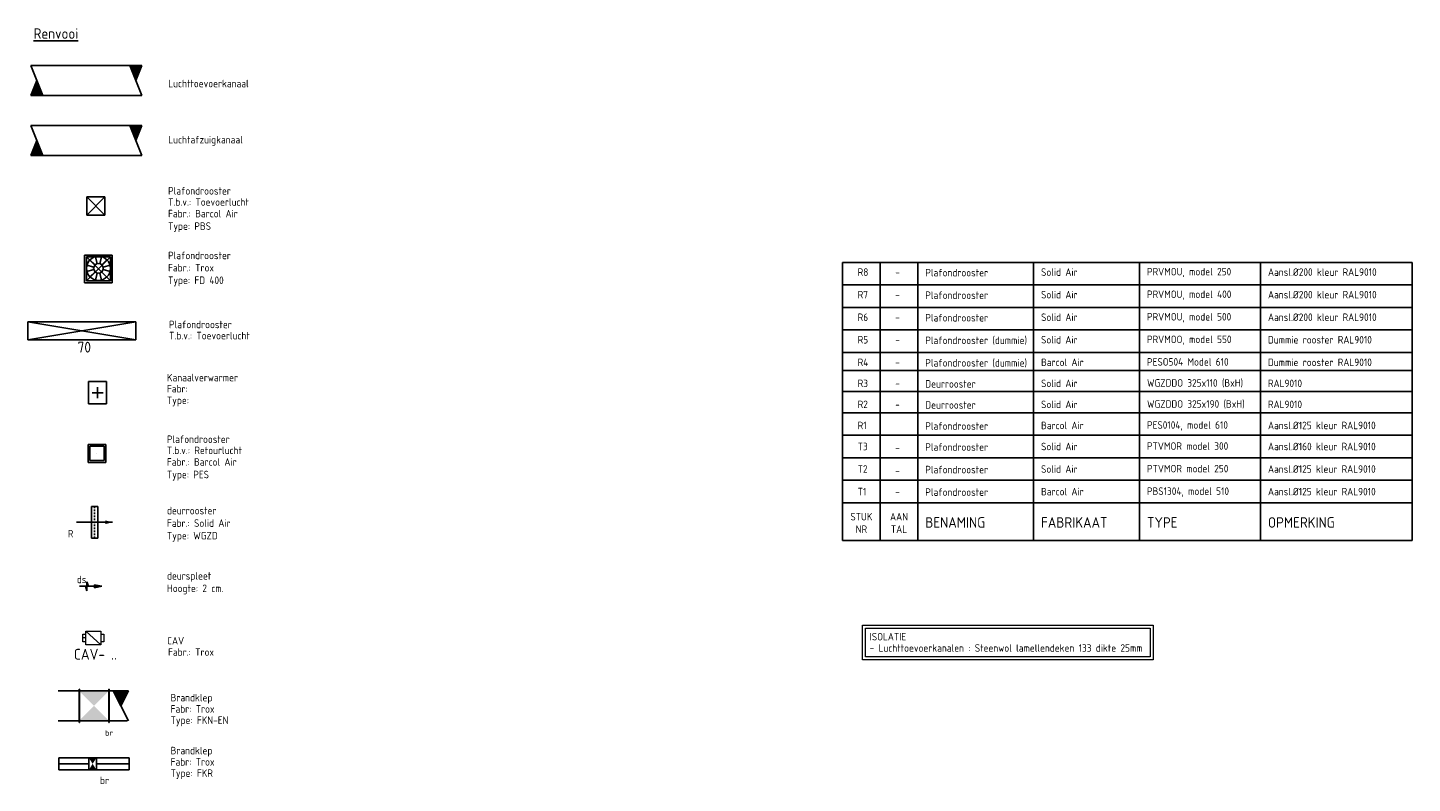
# Model space of a CAD drawing. Header units: millimetres. Extents: x -74969 to 28416, y 4400 to 50969.
# Tile 32 of 32: x 5387 to 28416, y 4400 to 16966. Entities that reach past the tile are written whole.
import ezdxf
from ezdxf.enums import TextEntityAlignment as Align

# ---------------------------------------------------------------- set-up
doc = ezdxf.new("R2010")
doc.units = ezdxf.units.MM
doc.header["$LTSCALE"] = 50
for name, pattern in [('2322107', [2000, 1000, 1000]), ('CENTER2', [28.575, 19.05, -3.175, 3.175, -3.175]), ('STREEPJES', [0.1, 0.05, -0.05])]:
    doc.linetypes.add(name, pattern=pattern)
for name, color, linetype, lineweight in [('WL570---_BESTAAND-HARTLIJN', 161, 'Continuous', 0), ('WL570---_BESTAAND-MAATVOERING', 161, 'Continuous', 0), ('WL570---_BESTAAND-TOEVOER', 200, 'Continuous', 0)]:
    doc.layers.add(name, color=color, linetype=linetype, lineweight=lineweight)
for name, color, linetype in [('WL570---_BESTAAND-TOEVOER_HL', 1, 'Continuous'), ('WL570---_RETOUR', 100, 'Continuous'), ('WL570---_RETOUR_HL', 1, 'Continuous'), ('WL570---_RETOUR_RST', 3, 'Continuous'), ('WL570---_RETOUR_RST_HL', 1, 'Continuous'), ('WL570---_TOEVOER', 200, 'Continuous'), ('WL570---_TOEVOER_RST', 3, 'Continuous'), ('WL570---_TOEVOER_RST_HL', 1, 'Continuous'), ('WM570---', 2, 'Continuous'), ('WM570---_BESTAAND-TOEVOER_PR', 1, 'Continuous'), ('WM570---_RETOUR', 2, 'Continuous'), ('WM570---_RETOUR_PR', 2, 'Continuous'), ('WM570---_RETOUR_RST_PR', 1, 'Continuous'), ('WM570---_TOEVOER', 2, 'Continuous'), ('WM570---_TOEVOER_RST_PR', 1, 'Continuous')]:
    doc.layers.add(name, color=color, linetype=linetype)
doc.styles.add('BURO-018', font='ISO96.shx', dxfattribs={"height": 90})
doc.styles.add('BURO-025', font='ISO96.shx', dxfattribs={"height": 125})
doc.styles.add('BURO-035', font='ISO96.shx', dxfattribs={"height": 175})
doc.styles.add('MAATVOERING', font='ISO')

# ---------------------------------------------------------------- blocks, each defined once
blk = doc.blocks.new('LU-2D-K-1F4')
at = {"color": 0, "linetype": 'Continuous'}
for p, q in [((-0.5, 250), (0.5, 250)), ((-0.5, -250), (0.5, -250))]:
    blk.add_line(p, q, dxfattribs=at)
blk = doc.blocks.new('LU-2-KB')
at = {"color": 0, "linetype": 'Continuous'}
for p, q in [((-0.4, 0.5), (0, -0.5)), ((-0.4, 0.5), (0, 0.5)), ((0, 0.5), (-0.2, 0))]:
    blk.add_line(p, q, dxfattribs=at)
blk.add_solid([(-0.4, 0.5), (0, 0.5), (-0.2, 0)], dxfattribs=at)
blk = doc.blocks.new('*U536')
at = {"ltscale": 10}
for points in [[(-250, 250), (250, 250), (0, 0)], [(-250, -250), (250, -250), (0, 0)]]:
    blk.add_hatch(color=2, dxfattribs=at).paths.add_polyline_path(points)
at = {"color": 2, "ltscale": 10}
for p, q in [((-250, 275), (-245, 275)), ((-250, -275), (-250, 275)), ((-245, -275), (-245, 275)), ((-245, 250), (245, 250)), ((250, 275), (245, 275)), ((245, -275), (245, 275)), ((250, -275), (250, 275)), ((-250, -275), (-245, -275)), ((-245, -250), (245, -250)), ((250, -275), (245, -275))]:
    blk.add_line(p, q, dxfattribs=at)
at = {"layer": 'WL570---_RETOUR', "color": 1, "style": 'BURO-018'}
blk.add_attdef('I', text='', height=90, dxfattribs=at).set_placement((0, 0), align=Align.MIDDLE)
at = {"layer": 'WM570---_RETOUR_PR', "color": 1, "style": 'BURO-018'}
blk.add_attdef('POSNR', text='', height=90, dxfattribs=at).set_placement((0, 0), align=Align.MIDDLE)
blk = doc.blocks.new('*U535')
at = {"ltscale": 10}
blk.add_hatch(color=0, dxfattribs=at).paths.add_polyline_path([(300, 0), (180, -30), (180, 30)])
at = {"color": 0, "ltscale": 10}
for p, q in [((-51.5, 262.5, -2700), (51.5, 262.5, -2700)), ((-51.5, -262.5, -2700), (-51.5, 262.5, -2700)), ((51.5, 262.5, -2700), (51.5, -262.5, -2700)), ((300, 0, -2700), (-300, 0, -2700)), ((51.5, -262.5, -2700), (-51.5, -262.5, -2700))]:
    blk.add_line(p, q, dxfattribs=at)
at = {"color": 9, "linetype": 'STREEPJES', "ltscale": 10}
blk.add_line((0, 262.5, -2700), (0, -262.5, -2700), dxfattribs=at)
at = {"layer": 'WL570---_RETOUR_RST_HL', "linetype": 'CENTER2'}
blk.add_circle((0, 0, -2700), 0.075, dxfattribs=at)
at = {"layer": 'WL570---_RETOUR_RST', "color": 2, "style": 'BURO-025'}
for tag in ['MC', 'Q']:
    blk.add_attdef(tag, text='', height=125, dxfattribs=at).set_placement((0, 0), align=Align.MIDDLE)
at = {"layer": 'WM570---_RETOUR_RST_PR', "color": 2, "style": 'BURO-025'}
blk.add_attdef('POSNR', text='', height=125, dxfattribs=at).set_placement((0, 0), align=Align.MIDDLE)
blk = doc.blocks.new('*U537')
at = {"color": 0, "ltscale": 10}
for p, q in [((0, 100), (498, 100)), ((0, -100), (0, 100)), ((0, -100), (498, -100))]:
    blk.add_line(p, q, dxfattribs=at)
at = {"layer": 'WL570---_RETOUR_HL', "linetype": 'CENTER2'}
blk.add_line((0, 0), (498, 0), dxfattribs=at)
at = {"layer": 'WM570---_RETOUR_PR', "color": 2, "style": 'BURO-025'}
blk.add_attdef('POSNR', text='', height=125, dxfattribs=at).set_placement((0, 0), align=Align.MIDDLE)
blk = doc.blocks.new('*U538')
at = {"ltscale": 10}
for points in [[(-62.5, 100), (0, 0), (62.5, 100)], [(62.5, -100), (0, 0), (-62.5, -100)]]:
    blk.add_hatch(color=256, dxfattribs=at).paths.add_polyline_path(points)
for p, q in [((-62.5, 100), (62.5, 100)), ((-62.5, -100), (-62.5, 100)), ((62.5, 100), (62.5, -100)), ((-62.5, -100), (62.5, -100))]:
    blk.add_line(p, q, dxfattribs=at)
at = {"layer": 'WL570---_RETOUR', "color": 2, "style": 'BURO-025'}
blk.add_attdef('I', text='', height=125, dxfattribs=at).set_placement((0, 0), align=Align.MIDDLE)
at = {"layer": 'WM570---_RETOUR_PR', "color": 2, "style": 'BURO-025'}
blk.add_attdef('POSNR', text='', height=125, dxfattribs=at).set_placement((0, 0), align=Align.MIDDLE)
blk = doc.blocks.new('*U539')
at = {"color": 0, "ltscale": 10}
for p, q in [((0, 100), (545, 100)), ((545, 100), (545, -100)), ((0, -100), (545, -100))]:
    blk.add_line(p, q, dxfattribs=at)
at = {"layer": 'WL570---_RETOUR_HL', "linetype": 'CENTER2'}
blk.add_line((0, 0), (545, 0), dxfattribs=at)
at = {"layer": 'WM570---_RETOUR_PR', "color": 2, "style": 'BURO-025'}
blk.add_attdef('POSNR', text='', height=125, dxfattribs=at).set_placement((0, 0), align=Align.MIDDLE)
blk = doc.blocks.new('*U540')
at = {"color": 0, "ltscale": 10}
for p, q in [((150, 150, -2500), (-150, 150, -2500)), ((-150, -150, -2500), (-150, 150, -2500)), ((150, -150, -2500), (-150, 150, -2500)), ((-150, -150, -2500), (150, 150, -2500)), ((150, -150, -2500), (150, 150, -2500)), ((150, -150, -2500), (-150, -150, -2500))]:
    blk.add_line(p, q, dxfattribs=at)
at = {"layer": 'WL570---_TOEVOER_RST_HL', "linetype": 'CENTER2'}
blk.add_circle((0, 0, -2500), 0.075, dxfattribs=at)
at = {"layer": 'WL570---_TOEVOER_RST', "color": 2, "style": 'BURO-025'}
for tag in ['MC', 'Q']:
    blk.add_attdef(tag, text='', height=125, dxfattribs=at).set_placement((0, 0), align=Align.MIDDLE)
at = {"layer": 'WM570---_TOEVOER_RST_PR', "color": 2, "style": 'BURO-025'}
blk.add_attdef('POSNR', text='', height=125, dxfattribs=at).set_placement((0, 0), align=Align.MIDDLE)
blk = doc.blocks.new('VBX1251250012525000')
for points in [[(50, 62.5), (0, 62.5), (0, -62.5), (50, -62.5)], [(300, -62.5), (350, -62.5), (350, 62.5), (300, 62.5)]]:
    blk.add_lwpolyline(points)
blk.add_lwpolyline([(50, -112.5), (300, -112.5), (300, 112.5), (50, 112.5)], close=True)
at = {"layer": 'WL570---_BESTAAND-HARTLIJN'}
blk.add_line((300, 0), (350, 0), dxfattribs=at)
at = {"layer": 'WL570---_BESTAAND-TOEVOER'}
blk.add_line((50, -112.5), (300, 112.5), dxfattribs=at)
blk = doc.blocks.new('*U541')
at = {"color": 0, "ltscale": 10}
for p, q in [((149, 149, -150), (-149, 149, -150)), ((-149, -149, -150), (-149, 149, -150)), ((120, 120, -150), (-120, 120, -150)), ((-120, -120, -150), (-120, 120, -150)), ((120, -120, -150), (120, 120, -150)), ((149, -149, -150), (149, 149, -150)), ((149, -149, -150), (-149, -149, -150)), ((120, -120, -150), (-120, -120, -150))]:
    blk.add_line(p, q, dxfattribs=at)
at = {"layer": 'WL570---_RETOUR_RST_HL', "linetype": 'CENTER2'}
blk.add_circle((0, 0, -150), 0.075, dxfattribs=at)
at = {"layer": 'WL570---_RETOUR_RST', "color": 2, "style": 'BURO-025'}
for tag in ['MC', 'Q']:
    blk.add_attdef(tag, text='', height=125, dxfattribs=at).set_placement((0, 0), align=Align.MIDDLE)
at = {"layer": 'WM570---_RETOUR_RST_PR', "color": 2, "style": 'BURO-025'}
blk.add_attdef('POSNR', text='', height=125, dxfattribs=at).set_placement((0, 0), align=Align.MIDDLE)
blk = doc.blocks.new('LU-PIJL6')
at = {"color": 0, "linetype": 'Continuous'}
for p, q in [((0, 0), (-7.5, 0)), ((-5.5, 0), (-5, -1.5)), ((-5, -1.5), (-5, 1.5)), ((-5, 1.5), (-4.5, 0)), ((-2.5, -0.5), (-2.5, 0.5)), ((-2.5, 0.5), (0, 0)), ((0, 0), (-2.5, -0.5))]:
    blk.add_line(p, q, dxfattribs=at)
blk.add_solid([(-2.5, 0.5), (-2.5, -0.5), (0, 0)], dxfattribs=at)
blk = doc.blocks.new('*U534')
at = {"color": 0, "ltscale": 10}
for p, q in [((900, 150, -2700), (-900, 150, -2700)), ((-900, -150, -2700), (-900, 150, -2700)), ((900, -150, -2700), (900, 150, -2700)), ((900, -150, -2700), (-900, -150, -2700))]:
    blk.add_line(p, q, dxfattribs=at)
at = {"layer": 'WL570---_TOEVOER_RST_HL', "linetype": 'CENTER2'}
blk.add_circle((0, 0, -2700), 0.075, dxfattribs=at)
at = {"layer": 'WL570---_TOEVOER_RST', "color": 1, "style": 'BURO-018'}
for tag in ['MC', 'Q']:
    blk.add_attdef(tag, text='', height=180, dxfattribs=at).set_placement((0, 0), align=Align.MIDDLE)
at = {"layer": 'WM570---_TOEVOER_RST_PR', "color": 1, "style": 'BURO-018'}
blk.add_attdef('POSNR', text='', height=180, dxfattribs=at).set_placement((0, 0), align=Align.MIDDLE)
blk = doc.blocks.new('*U542')
at = {"color": 0, "ltscale": 10}
for p, q in [((230, 230, -2500), (-230, 230, -2500)), ((-230, -230, -2500), (-230, 230, -2500)), ((200, 200, -2500), (-200, 200, -2500)), ((-200, -200, -2500), (-200, 200, -2500)), ((200, -200, -2500), (-200, 200, -2500)), ((-200, -200, -2500), (200, 200, -2500)), ((200, -200, -2500), (200, 200, -2500)), ((230, -230, -2500), (230, 230, -2500)), ((230, -230, -2500), (-230, -230, -2500)), ((200, -200, -2500), (-200, -200, -2500))]:
    blk.add_line(p, q, dxfattribs=at)
at = {"layer": 'WL570---_BESTAAND-TOEVOER_HL', "linetype": 'CENTER2'}
blk.add_circle((0, 0, -2500), 0.075, dxfattribs=at)
at = {"layer": 'WL570---_BESTAAND-TOEVOER', "color": 2, "style": 'BURO-025'}
for tag in ['MC', 'Q']:
    blk.add_attdef(tag, text='', height=125, dxfattribs=at).set_placement((0, 0), align=Align.MIDDLE)
at = {"layer": 'WM570---_BESTAAND-TOEVOER_PR', "color": 2, "style": 'BURO-025'}
blk.add_attdef('POSNR', text='', height=125, dxfattribs=at).set_placement((0, 0), align=Align.MIDDLE)
blk = doc.blocks.new('*U543')
at = {"ltscale": 10}
for p, q in [((-100, 125), (100, 125)), ((-100, -125), (-100, 125)), ((60, 0), (-60, 0)), ((0, 60), (0, -60)), ((100, -125), (100, 125)), ((-100, -125), (100, -125))]:
    blk.add_line(p, q, dxfattribs=at)
at = {"layer": 'WM570---_RETOUR_PR', "color": 2, "style": 'BURO-025'}
blk.add_attdef('POSNR', text='', height=125, dxfattribs=at).set_placement((0, 0), align=Align.MIDDLE)

msp = doc.modelspace()

# ---------------------------------------------------------------- linework, layer by layer
at = {"layer": 'WL570---_TOEVOER', "color": 180}
for p, q in [((6512, 13157), (6543, 13041)), ((6615, 13157), (6584, 13041)), ((6370, 13015), (6486, 12984)), ((6370, 12912), (6486, 12943)), ((6422, 13105), (6507, 13020)), ((6422, 12822), (6507, 12907)), ((6705, 13105), (6620, 13020)), ((6757, 13015), (6641, 12984)), ((6757, 12912), (6641, 12943)), ((6512, 12770), (6543, 12886)), ((6615, 12770), (6584, 12886))]:
    msp.add_line(p, q, dxfattribs=at)
at = {"layer": 'WL570---_TOEVOER'}
for p, q in [((5387, 12073), (7187, 11773)), ((7187, 12073), (5387, 11773))]:
    msp.add_line(p, q, dxfattribs=at)
at = {"layer": 'WL570---_TOEVOER', "color": 180}
for radius in [200, 80]:
    msp.add_circle((6564, 12964), radius, dxfattribs=at)
at = {"layer": 'WM570---', "color": 4}
for p, q in [((18941, 8439), (18941, 13064)), ((28416, 13064), (28416, 8439)), ((18941, 9064), (28416, 9064)), ((18941, 8439), (28416, 8439))]:
    msp.add_line(p, q, dxfattribs=at)
at = {"layer": 'WM570---'}
for p, q in [((18941, 13064), (28416, 13064)), ((18941, 12689), (28416, 12689)), ((18941, 12314), (28416, 12314)), ((18941, 11939), (28416, 11939)), ((18941, 11564), (28416, 11564)), ((18941, 11264), (28416, 11264)), ((18941, 10914), (28416, 10914)), ((18941, 10564), (28416, 10564)), ((18941, 10189), (28416, 10189)), ((18941, 9814), (28416, 9814)), ((18941, 9439), (28416, 9439)), ((19566, 8439), (19566, 9064)), ((20191, 8439), (20191, 9064)), ((22116, 8439), (22116, 9064)), ((23878, 8439), (23878, 9064)), ((25890, 8439), (25890, 9064))]:
    msp.add_line(p, q, dxfattribs=at)
at = {"layer": 'WM570---', "color": 1}
for p, q in [((19566, 9064), (19566, 13064)), ((20191, 9064), (20191, 13064)), ((22116, 9064), (22116, 13064)), ((23878, 9064), (23878, 13064)), ((25890, 9064), (25890, 13064))]:
    msp.add_line(p, q, dxfattribs=at)
at = {"layer": 'WM570---_TOEVOER', "lineweight": 0}
for points in [[(19272, 7032), (24105, 7032), (24105, 6455), (19272, 6455)], [(19322, 6982), (24055, 6982), (24055, 6505), (19322, 6505)]]:
    msp.add_lwpolyline(points, close=True, dxfattribs=at)

# ---------------------------------------------------------------- block references
at = {"layer": 'WL570---_BESTAAND-TOEVOER', "xscale": -1, "rotation": 359.9999999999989}
msp.add_blockref('VBX1251250012525000', (6654, 6817), dxfattribs=at)
at = {"layer": 'WL570---_RETOUR', "xscale": 1850}
msp.add_blockref('LU-2D-K-1F4', (6362, 15091), dxfattribs=at)
at = {"layer": 'WL570---_RETOUR', "xscale": 500, "yscale": 500, "zscale": 500, "rotation": 180}
msp.add_blockref('LU-2-KB', (5437, 15091), dxfattribs=at)
at = {"layer": 'WL570---_RETOUR'}
for name, p, xscale, yscale, zscale in [('LU-2-KB', (7287, 15091), 500, 500, 500), ('LU-PIJL6', (6621, 7676), 50, 50, 50), ('LU-2-KB', (7064, 5689), 644.6031685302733, 500, 500)]:
    msp.add_blockref(name, p, dxfattribs=dict(at, xscale=xscale, yscale=yscale, zscale=zscale))
for name, p in [('*U541', (6539, 9887, 150)), ('*U537', (5906, 4724)), ('*U539', (6529, 4724))]:
    msp.add_blockref(name, p, dxfattribs=at)
ref = msp.add_blockref('*U535', (6500, 8741, 2700), dxfattribs=at)
ref.add_attrib('MC', 'R', dxfattribs={"layer": 'WL570---_RETOUR_RST', "color": 2, "height": 125, "style": 'BURO-025'}).set_placement((6100, 8551), align=Align.MIDDLE)
at = {"layer": 'WL570---_RETOUR', "xscale": 1150, "rotation": 180}
msp.add_blockref('LU-2D-K-1F4', (6466, 5689), dxfattribs=at)
at = {"layer": 'WL570---_RETOUR'}
ref = msp.add_blockref('*U536', (6491, 5689), dxfattribs=dict(at, rotation=180))
ref.add_attrib('I', 'br', dxfattribs={"color": 1, "height": 90, "style": 'BURO-018'}).set_placement((6741, 5239), align=Align.MIDDLE)
ref = msp.add_blockref('*U538', (6467, 4724), dxfattribs=at)
ref.add_attrib('I', 'br', dxfattribs={"color": 2, "height": 125, "style": 'BURO-025'}).set_placement((6665, 4449), align=Align.MIDDLE)
at = {"layer": 'WL570---_TOEVOER', "xscale": 1850}
msp.add_blockref('LU-2D-K-1F4', (6362, 16090), dxfattribs=at)
at = {"layer": 'WL570---_TOEVOER', "rotation": 180}
for name, p, xscale, yscale, zscale in [('LU-2-KB', (5437, 16090), 500, 500, 500), ('*U543', (6550, 10896), 1.5, 1.5, 1.5)]:
    msp.add_blockref(name, p, dxfattribs=dict(at, xscale=xscale, yscale=yscale, zscale=zscale))
at = {"layer": 'WL570---_TOEVOER', "xscale": 500, "yscale": 500, "zscale": 500}
msp.add_blockref('LU-2-KB', (7287, 16090), dxfattribs=at)
at = {"layer": 'WL570---_TOEVOER'}
msp.add_blockref('*U540', (6521, 14001, 2500), dxfattribs=at)
at = {"layer": 'WL570---_TOEVOER', "color": 180}
msp.add_blockref('*U542', (6564, 12954, 2500), dxfattribs=at)
at = {"layer": 'WL570---_TOEVOER'}
ref = msp.add_blockref('*U534', (6287, 11923, 2700), dxfattribs=at)
ref.add_attrib('Q', '70', dxfattribs={"layer": 'WL570---_TOEVOER_RST', "color": 1, "height": 180, "style": 'BURO-018'}).set_placement((6328, 11653), align=Align.MIDDLE)

# ---------------------------------------------------------------- texts
at = {"layer": 'WL570---_BESTAAND-MAATVOERING', "style": 'MAATVOERING'}
msp.add_text('CAV- ..', height=180, dxfattribs=at).set_placement((6155, 6457))
at = {"layer": 'WM570---', "style": 'BURO-025'}
for s, p in [('R8', (19191, 12839)), ('Plafondrooster', (20316, 12830)), ('Solid Air', (22241, 12839)), ('PRVMOU, model 250', (24003, 12846)), ('Aansl.%%C200 kleur RAL9010', (26015, 12839)), ('R7', (19191, 12464)), ('Plafondrooster', (20316, 12455)), ('Solid Air', (22241, 12464)), ('PRVMOU, model 400', (24003, 12471)), ('Aansl.%%C200 kleur RAL9010', (26015, 12464)), ('R6', (19191, 12089)), ('Plafondrooster', (20316, 12080)), ('Solid Air', (22241, 12089)), ('PRVMOU, model 500', (24003, 12096)), ('Aansl.%%C200 kleur RAL9010', (26015, 12089)), ('R5', (19191, 11714)), ('Plafondrooster (dummie)', (20316, 11705)), ('Solid Air', (22241, 11714)), ('PRVMOO, model 550', (24003, 11721)), ('Dummie rooster RAL9010', (26015, 11714)), ('R4', (19191, 11339)), ('Plafondrooster (dummie)', (20316, 11330)), ('Barcol Air', (22241, 11339)), ('PESO504 Model 610', (24003, 11346)), ('Dummie rooster RAL9010', (26015, 11339)), ('R3', (19191, 10989)), ('Deurrooster', (20316, 10980)), ('Solid Air', (22241, 10989)), ('WGZDDO 325x110 (BxH)', (24003, 10996)), ('RAL9010', (26015, 10989)), ('R2', (19191, 10639)), ('Deurrooster', (20316, 10630)), ('Solid Air', (22241, 10639)), ('WGZDDO 325x190 (BxH)', (24003, 10646)), ('RAL9010', (26015, 10639)), ('R1', (19191, 10289)), ('Plafondrooster', (20316, 10280)), ('Barcol Air', (22241, 10289)), ('PES0104, model 610', (24003, 10296)), ('Aansl.%%C125 kleur RAL9010', (26015, 10289)), ('T3', (19191, 9939)), ('Plafondrooster', (20316, 9930)), ('Solid Air', (22241, 9939)), ('PTVMOR model 300', (24003, 9946)), ('Aansl.%%C160 kleur RAL9010', (26015, 9939)), ('T2', (19191, 9564)), ('Plafondrooster', (20316, 9555)), ('Solid Air', (22241, 9564)), ('PTVMOR model 250', (24003, 9571)), ('Aansl.%%C125 kleur RAL9010', (26015, 9564)), ('T1', (19191, 9189)), ('Plafondrooster', (20316, 9180)), ('Barcol Air', (22241, 9189)), ('PBS1304, model 510', (24003, 9196)), ('Aansl.%%C125 kleur RAL9010', (26015, 9189))]:
    msp.add_text(s, height=125, dxfattribs=at).set_placement(p)
at = {"layer": 'WM570---', "color": 2, "style": 'BURO-025'}
for p in [(19816, 12839), (19816, 12464), (19816, 12089), (19816, 11714), (19816, 11339), (19816, 10989), (19816, 10639), (19816, 9914), (19816, 9539), (19816, 9189)]:
    msp.add_text('-', height=125, dxfattribs=at).set_placement(p)
at = {"layer": 'WM570---', "style": 'BURO-025'}
for s, p in [('STUK', (19253, 8772)), ('AAN', (19878, 8772)), ('NR', (19253, 8564)), ('TAL', (19878, 8564))]:
    msp.add_text(s, height=125, dxfattribs=at).set_placement(p, align=Align.CENTER)
at = {"layer": 'WM570---', "color": 4, "style": 'BURO-035'}
for s, p in [('BENAMING', (20316, 8651)), ('FABRIKAAT', (22241, 8651)), ('TYPE', (24003, 8651)), ('OPMERKING', (26015, 8651))]:
    msp.add_text(s, height=175, dxfattribs=at).set_placement(p)
at = {"layer": 'WM570---_RETOUR', "style": 'BURO-025'}
for s, p in [('Luchttoevoerkanaal', (7725, 15975)), ('Luchtafzuigkanaal ', (7725, 15041)), ('CAV', (7706, 6709)), ('Brandklep', (7764, 5762)), ('Fabr: Trox', (7764, 5575)), ('Type: FKN-EN', (7764, 5387)), ('Brandklep', (7764, 4882)), ('Type: FKR', (7764, 4507)), ('Fabr: Trox', (7764, 4694))]:
    msp.add_text(s, height=125, dxfattribs=at).set_placement(p)
at = {"layer": 'WM570---_TOEVOER', "color": 3, "linetype": '2322107', "style": 'BURO-035'}
msp.add_text('%%URenvooi', height=175, dxfattribs=at).set_placement((5485, 16781))
at = {"layer": 'WM570---_TOEVOER', "lineweight": 0, "style": 'BURO-025'}
for s, p in [('Plafondrooster', (7722, 14190)), ('T.b.v.: Toevoerlucht', (7722, 14005)), ('Fabr.: Barcol Air', (7722, 13812)), ('Type: PBS', (7722, 13604)), ('Plafondrooster', (7722, 13116)), ('Fabr.: Trox', (7722, 12912)), ('Type: FD 400', (7722, 12704)), ('Plafondrooster', (7738, 11968)), ('T.b.v.: Toevoerlucht', (7738, 11783)), ('Kanaalverwarmer', (7703, 11085)), ('Type:', (7703, 10707)), ('Fabr:', (7703, 10900)), ('Plafondrooster', (7703, 10060)), ('T.b.v.: Retourlucht', (7703, 9875)), ('Fabr.: Barcol Air', (7703, 9682)), ('Type: PES', (7703, 9473)), ('deurrooster', (7703, 8873)), ('Fabr.: Solid Air', (7703, 8665)), ('Type: WGZD', (7703, 8456)), ('ds', (6205, 7728)), ('deurspleet', (7703, 7788)), ('Hoogte: 2 cm.', (7703, 7580)), ('- Luchttoevoerkanalen : Steenwol lamellendeken 133 dikte 25mm', (19390, 6588)), ('ISOLATIE', (19390, 6777)), ('Fabr.: Trox', (7722, 6521))]:
    msp.add_text(s, height=125, dxfattribs=at).set_placement(p)

doc.saveas('drawing.dxf')
